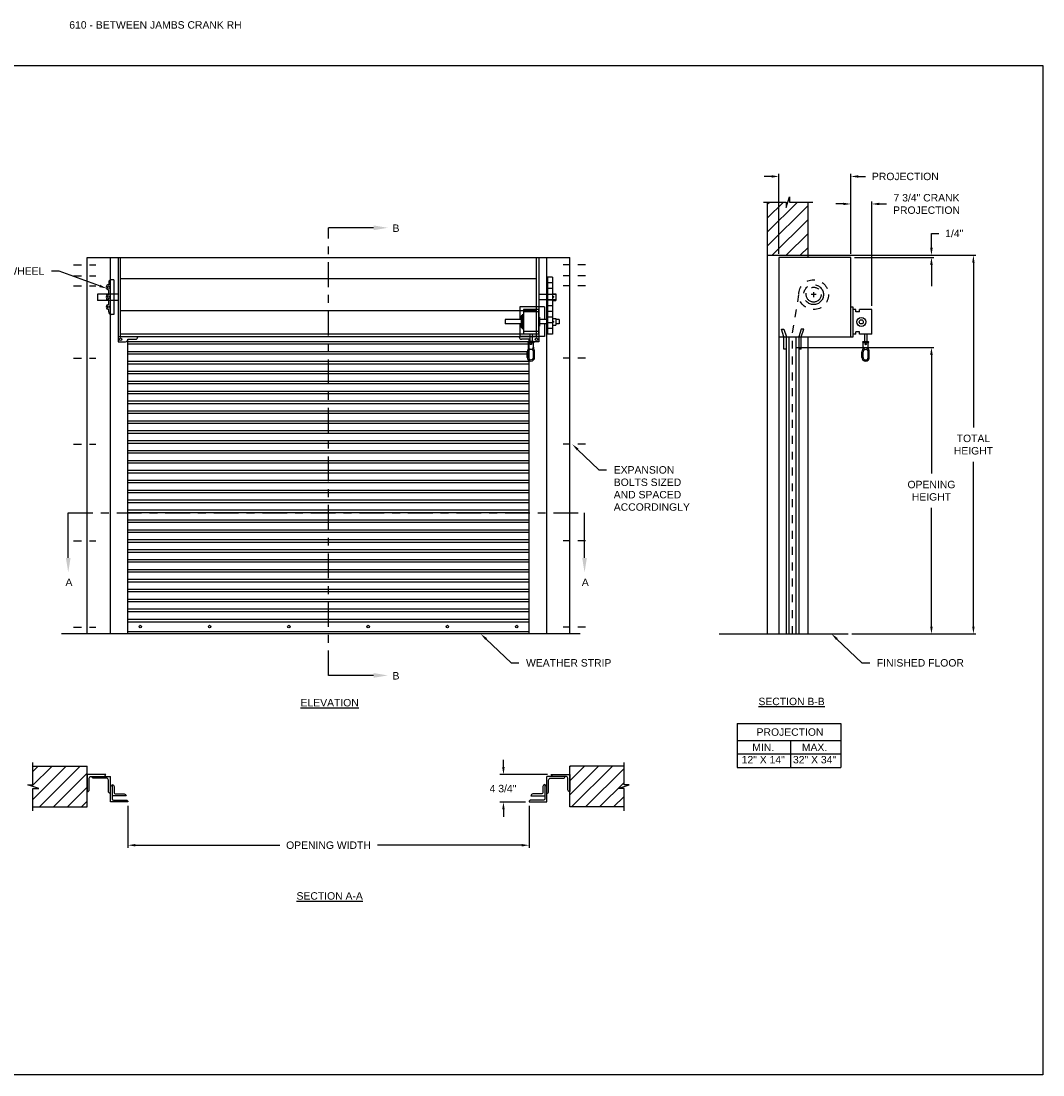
# Model space of a CAD drawing. Header units: inches. Extents: x 169.6 to 213.7, y 195.1 to 266.5.
# Tile 55 of 55: x 200.8 to 213.7, y 234.4 to 247.7. Entities that reach past the tile are written whole.
import ezdxf
from ezdxf import colors
from ezdxf.entities.mleader import LeaderData, LeaderLine
from ezdxf.math import Vec2, Vec3

# ---------------------------------------------------------------- set-up
doc = ezdxf.new("R2010")
doc.units = ezdxf.units.IN
doc.header["$LTSCALE"] = 0.25
doc.header["$MEASUREMENT"] = 0
for name, pattern in [('CENTER', [2, 1.25, -0.25, 0.25, -0.25]), ('CENTER2', [1.125, 0.75, -0.125, 0.125, -0.125]), ('HIDDEN', [0.375, 0.25, -0.125])]:
    doc.linetypes.add(name, pattern=pattern)
for name, color, linetype in [('ANNOTATIONS', 1, 'Continuous'), ('CRANK RH', 7, 'Continuous'), ('SECTION CUTS', 6, 'CENTER')]:
    doc.layers.add(name, color=color, linetype=linetype)
doc.styles.add('ARIAL', font='arial.ttf', dxfattribs={"height": 0.09375})
doc.styles.get("Standard").update_dxf_attribs({"font": 'romans.shx'})
doc.dimstyles.new('ARIAL', dxfattribs={"dimtxt": 0.09375, "dimasz": 0.09375, "dimexe": 0.03125, "dimexo": 0.046875, "dimgap": 0.09, "dimtad": 0, "dimtih": 1, "dimtoh": 1, "dimdec": 4, "dimzin": 0, "dimdsep": 46, "dimlunit": 4, "dimtxsty": 'ARIAL', "dimcen": 0.09, "dimadec": 0, "dimazin": 0, "dimtfac": 1, "dimtdec": 4, "dimtix": 1, "dimtofl": 0, "dimtmove": 0, "dimatfit": 3, "dimfxl": 0.18, "dimfrac": 2, "dimtolj": 1, "dimtzin": 0, "dimarcsym": 0})
doc.dimstyles.new('STANDARD$0', dxfattribs={"dimtxt": 0.09375, "dimasz": 0.09375, "dimexe": 0.03125, "dimexo": 0.046875, "dimgap": 0.09, "dimtad": 0, "dimtih": 1, "dimtoh": 1, "dimdec": 4, "dimzin": 0, "dimdsep": 46, "dimtxsty": 'ARIAL', "dimcen": 0.09, "dimadec": 0, "dimazin": 0, "dimtfac": 1, "dimtdec": 4, "dimtofl": 0, "dimtmove": 0, "dimatfit": 1, "dimfxl": 1, "dimtolj": 1, "dimtzin": 0, "dimarcsym": 0})
pattern_1 = [(45, (6.10181, -18.99941), (-0.08838835, 0.08838835), [])]

# ---------------------------------------------------------------- blocks, each defined once
blk = doc.blocks.new('*D23')
at = {"layer": 'ANNOTATIONS', "color": 0, "lineweight": -2, "transparency": 16777216}
for p, q in [((212.315, 244.882), (212.315, 245.063)), ((212.315, 245.063), (212.409, 245.063)), ((210.805, 244.788), (212.346, 244.788)), ((211.344, 244.76), (212.346, 244.76)), ((212.315, 244.666), (212.315, 244.572))]:
    blk.add_line(p, q, dxfattribs=at)
at = {"layer": 'ANNOTATIONS', "color": 0, "transparency": 16777216}
for points in [[(212.299, 244.882), (212.331, 244.882), (212.315, 244.788)], [(212.299, 244.666), (212.331, 244.666), (212.315, 244.76)]]:
    blk.add_solid(points, dxfattribs=at)
at = {"layer": 'defpoints', "color": 0, "transparency": 16777216}
for p in [(210.758, 244.788), (212.315, 244.788), (211.297, 244.76)]:
    blk.add_point(p, dxfattribs=at)
at = {"layer": 'ANNOTATIONS', "color": 0, "transparency": 16777216, "insert": (212.603, 245.063), "char_height": 0.0938, "attachment_point": 5, "style": 'ARIAL'}
blk.add_mtext('\\A1;1/4"', dxfattribs=at)
blk = doc.blocks.new('*D24')
at = {"layer": 'ANNOTATIONS', "color": 0, "lineweight": -2, "transparency": 16777216}
for p, q in [((206.914, 238.33), (206.914, 238.424)), ((207.471, 238.236), (206.867, 238.236)), ((207.191, 237.89), (206.867, 237.89)), ((206.914, 237.797), (206.914, 237.703))]:
    blk.add_line(p, q, dxfattribs=at)
at = {"layer": 'ANNOTATIONS', "color": 0, "transparency": 16777216}
for points in [[(206.898, 238.33), (206.929, 238.33), (206.914, 238.236)], [(206.898, 237.797), (206.929, 237.797), (206.914, 237.89)]]:
    blk.add_solid(points, dxfattribs=at)
at = {"layer": 'defpoints', "color": 0, "transparency": 16777216}
for p in [(207.518, 238.236), (206.914, 237.89), (207.237, 237.89)]:
    blk.add_point(p, dxfattribs=at)
at = {"layer": 'ANNOTATIONS', "color": 0, "transparency": 16777216, "insert": (206.908, 238.059), "char_height": 0.0938, "attachment_point": 5, "style": 'ARIAL'}
blk.add_mtext('\\A1;4 3/4"', dxfattribs=at)
blk = doc.blocks.new('*D25')
at = {"layer": 'ANNOTATIONS', "color": 0, "lineweight": -2, "transparency": 16777216}
for p, q in [((202.175, 237.843), (202.175, 237.313)), ((207.237, 237.843), (207.237, 237.313)), ((202.269, 237.345), (204.09, 237.345)), ((207.144, 237.345), (205.323, 237.345))]:
    blk.add_line(p, q, dxfattribs=at)
at = {"layer": 'ANNOTATIONS', "color": 0, "transparency": 16777216}
for points in [[(202.269, 237.36), (202.269, 237.329), (202.175, 237.345)], [(207.144, 237.36), (207.144, 237.329), (207.237, 237.345)]]:
    blk.add_solid(points, dxfattribs=at)
at = {"layer": 'defpoints', "color": 0, "transparency": 16777216}
for p in [(202.175, 237.89), (207.237, 237.89), (207.237, 237.345)]:
    blk.add_point(p, dxfattribs=at)
at = {"layer": 'ANNOTATIONS', "color": 0, "transparency": 16777216, "insert": (204.706, 237.345), "char_height": 0.09375, "attachment_point": 5, "style": 'ARIAL'}
blk.add_mtext('\\A1;OPENING WIDTH', dxfattribs=at)
blk = doc.blocks.new('*D26')
at = {"layer": 'ANNOTATIONS', "color": 0, "lineweight": -2, "transparency": 16777216}
for p, q in [((210.297, 245.782), (210.203, 245.782)), ((210.391, 244.807), (210.391, 245.814)), ((211.297, 244.807), (211.297, 245.814)), ((211.391, 245.782), (211.484, 245.782))]:
    blk.add_line(p, q, dxfattribs=at)
at = {"layer": 'ANNOTATIONS', "color": 0, "transparency": 16777216}
for points in [[(210.297, 245.798), (210.297, 245.767), (210.391, 245.782)], [(211.391, 245.798), (211.391, 245.767), (211.297, 245.782)]]:
    blk.add_solid(points, dxfattribs=at)
at = {"layer": 'defpoints', "color": 0, "transparency": 16777216}
for p in [(211.297, 245.782), (210.391, 244.76), (211.297, 244.76)]:
    blk.add_point(p, dxfattribs=at)
at = {"layer": 'ANNOTATIONS', "color": 0, "transparency": 16777216, "insert": (211.986, 245.782), "char_height": 0.09375, "attachment_point": 5, "style": 'ARIAL'}
blk.add_mtext('\\A1;PROJECTION', dxfattribs=at)
blk = doc.blocks.new('*D27')
at = {"layer": 'ANNOTATIONS', "color": 0, "lineweight": -2, "transparency": 16777216}
for p, q in [((210.805, 244.788), (212.876, 244.788)), ((212.845, 244.694), (212.845, 242.616)), ((212.845, 240.104), (212.845, 242.182)), ((211.312, 240.01), (212.876, 240.01))]:
    blk.add_line(p, q, dxfattribs=at)
at = {"layer": 'ANNOTATIONS', "color": 0, "transparency": 16777216}
for points in [[(212.829, 244.694), (212.86, 244.694), (212.845, 244.788)], [(212.829, 240.104), (212.86, 240.104), (212.845, 240.01)]]:
    blk.add_solid(points, dxfattribs=at)
at = {"layer": 'defpoints', "color": 0, "transparency": 16777216}
for p in [(210.758, 244.788), (211.266, 240.01), (212.845, 240.01)]:
    blk.add_point(p, dxfattribs=at)
at = {"layer": 'ANNOTATIONS', "color": 0, "transparency": 16777216, "insert": (212.845, 242.399), "char_height": 0.0938, "attachment_point": 5, "style": 'ARIAL'}
blk.add_mtext('\\A1;TOTAL \\PHEIGHT', dxfattribs=at)
blk = doc.blocks.new('*D28')
at = {"layer": 'ANNOTATIONS', "color": 0, "lineweight": -2, "transparency": 16777216}
for p, q in [((210.608, 243.624), (212.346, 243.624)), ((212.315, 243.531), (212.315, 242.035)), ((212.315, 240.104), (212.315, 241.6)), ((211.312, 240.01), (212.346, 240.01))]:
    blk.add_line(p, q, dxfattribs=at)
at = {"layer": 'ANNOTATIONS', "color": 0, "transparency": 16777216}
for points in [[(212.299, 243.531), (212.331, 243.531), (212.315, 243.624)], [(212.299, 240.104), (212.331, 240.104), (212.315, 240.01)]]:
    blk.add_solid(points, dxfattribs=at)
at = {"layer": 'defpoints', "color": 0, "transparency": 16777216}
for p in [(210.561, 243.624), (212.315, 243.624), (211.266, 240.01)]:
    blk.add_point(p, dxfattribs=at)
at = {"layer": 'ANNOTATIONS', "color": 0, "transparency": 16777216, "insert": (212.315, 241.817), "char_height": 0.09375, "attachment_point": 5, "style": 'ARIAL'}
blk.add_mtext('\\A1;OPENING\\PHEIGHT', dxfattribs=at)
blk = doc.blocks.new('*D29')
at = {"layer": 'ANNOTATIONS', "color": 0, "linetype": 'Continuous', "lineweight": -2, "transparency": 16777216}
for p, q in [((211.297, 244.807), (211.297, 245.467)), ((211.562, 244.151), (211.562, 245.467)), ((211.203, 245.435), (211.109, 245.435)), ((211.656, 245.435), (211.75, 245.435))]:
    blk.add_line(p, q, dxfattribs=at)
at = {"layer": 'ANNOTATIONS', "color": 0, "linetype": 'Continuous', "transparency": 16777216}
for points in [[(211.203, 245.451), (211.203, 245.42), (211.297, 245.435)], [(211.656, 245.451), (211.656, 245.42), (211.562, 245.435)]]:
    blk.add_solid(points, dxfattribs=at)
at = {"layer": 'defpoints', "color": 0, "linetype": 'Continuous', "transparency": 16777216}
for p in [(211.562, 245.435), (211.297, 244.76), (211.562, 244.104)]:
    blk.add_point(p, dxfattribs=at)
at = {"layer": 'ANNOTATIONS', "color": 0, "linetype": 'Continuous', "transparency": 16777216, "insert": (212.253, 245.435), "char_height": 0.09375, "attachment_point": 5, "style": 'ARIAL'}
blk.add_mtext('\\A1;7 3/4" CRANK \\PPROJECTION', dxfattribs=at)

msp = doc.modelspace()

# ---------------------------------------------------------------- hatches: boundary and pattern name
at = {"layer": 'CRANK RH', "linetype": 'Continuous'}
h = msp.add_hatch(dxfattribs=at)
h.set_pattern_fill('ANSI31', color=256, style=0)
h.set_pattern_definition([(45, (5.59953, -19.49144), (-0.088388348, 0.088388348), [])])
h.paths.add_polyline_path([(210.75836, 246.05507), (210.75836, 245.45935), (210.52187, 245.45935), (210.52187, 245.52401), (210.48345, 245.39065), (210.48345, 245.45935), (210.24274, 245.45935), (210.24274, 246.23936)])
h.paths.add_polyline_path([(210.24274, 246.23936), (210.24274, 244.78794), (210.75836, 244.78794), (210.75836, 246.0413), (210.75836, 246.05507)])
at = {"layer": 'CRANK RH'}
h = msp.add_hatch(dxfattribs=at)
h.set_pattern_fill('ANSI31', color=256, style=0)
h.set_pattern_definition(pattern_1)
h.paths.add_polyline_path([(201.66196, 238.34305), (200.97446, 238.34305), (200.97446, 238.10585), (200.91036, 238.10585), (201.05243, 238.05895), (200.97446, 238.05895), (200.97446, 237.82743), (201.66196, 237.82743), (201.66196, 237.98993)])
h = msp.add_hatch(dxfattribs=at)
h.set_pattern_fill('ANSI31', color=256, style=0)
h.set_pattern_definition(pattern_1)
h.paths.add_polyline_path([(208.50201, 238.10585), (208.43791, 238.10585), (208.43791, 238.34305), (207.75041, 238.34305), (207.75041, 237.82743), (207.76858, 237.82743), (208.43791, 237.82743), (208.43791, 238.05895), (208.35994, 238.05895)])

# ---------------------------------------------------------------- linework, layer by layer
at = {"layer": 'ANNOTATIONS'}
for p, q in [((210.76587, 244.78794), (212.83471, 244.78794)), ((211.34374, 244.75996), (212.34616, 244.75996)), ((212.31491, 244.66621), (212.31491, 244.39783)), ((209.86178, 238.87884), (209.86178, 238.32746)), ((209.86178, 238.87884), (211.16955, 238.87884)), ((211.16955, 238.87884), (211.16955, 238.32746)), ((209.86178, 238.66736), (211.16955, 238.66736)), ((210.53464, 238.66736), (210.53464, 238.32746)), ((209.86178, 238.49741), (211.16955, 238.49741)), ((209.86178, 238.32746), (211.16955, 238.32746))]:
    msp.add_line(p, q, dxfattribs=at)
msp.add_solid([(212.29929, 244.66621), (212.33054, 244.66621), (212.31491, 244.75996)], dxfattribs=at)
at = {"layer": 'CRANK RH', "linetype": 'Continuous'}
for p, q in [((210.19635, 245.45935), (210.48345, 245.45935)), ((210.24274, 245.45935), (210.24274, 240.00996)), ((210.48345, 245.39065), (210.52187, 245.52401)), ((210.48345, 245.45935), (210.48345, 245.39065)), ((210.52187, 245.52401), (210.52187, 245.45935)), ((210.52187, 245.45935), (210.81706, 245.45935)), ((210.75836, 244.75996), (210.75836, 245.45935)), ((210.24274, 244.78794), (210.75836, 244.78794)), ((201.66196, 240.00996), (201.66196, 244.75996)), ((201.95281, 240.00996), (201.95281, 244.75996)), ((207.45956, 240.00996), (207.45956, 244.75996)), ((207.75041, 240.00996), (207.75041, 244.75996)), ((210.39062, 244.75996), (210.39062, 240.00996)), ((211.29687, 244.75996), (210.39062, 244.75996)), ((211.29687, 243.75996), (211.29687, 244.75996)), ((201.93275, 244.44746), (201.93275, 244.41621)), ((201.99525, 244.47871), (201.964, 244.47871)), ((201.99525, 244.47871), (201.99525, 244.04121)), ((202.08118, 244.49369), (207.33118, 244.49369)), ((201.9015, 244.29121), (201.93275, 244.29121)), ((201.93275, 244.29121), (201.93275, 244.35371)), ((207.58118, 244.29121), (207.36243, 244.29121)), ((207.58118, 244.22871), (207.58118, 244.29121)), ((201.93275, 244.22871), (201.9015, 244.22871)), ((201.93275, 244.16621), (201.93275, 244.22871)), ((207.12025, 244.13707), (207.12025, 243.97552)), ((207.36243, 244.22871), (207.58118, 244.22871)), ((207.43275, 244.13707), (207.43275, 243.97552)), ((211.32812, 243.75996), (211.32812, 244.13496)), ((201.93275, 244.07246), (201.93275, 244.10371)), ((201.99525, 244.04121), (201.964, 244.04121)), ((202.08118, 244.09203), (207.33118, 244.09203)), ((207.13587, 244.02239), (207.13587, 243.87674)), ((207.1515, 244.03802), (207.1515, 243.86112)), ((207.16712, 244.10582), (207.16712, 243.79332)), ((207.35462, 244.10582), (207.35462, 243.79332)), ((207.37025, 244.00677), (207.37025, 243.89237)), ((211.35937, 244.07246), (211.35937, 244.10371)), ((211.40624, 244.07246), (211.40624, 244.10371)), ((211.56222, 243.79121), (211.56222, 244.10371)), ((207.12025, 243.92362), (207.12025, 243.76207)), ((207.43275, 243.92362), (207.43275, 243.76207)), ((210.45312, 243.75996), (210.42187, 243.85371)), ((210.42187, 243.85371), (210.45312, 243.85371)), ((210.45312, 243.85371), (210.48437, 243.75996)), ((210.67187, 243.85371), (210.64062, 243.75996)), ((210.67187, 243.75996), (210.70312, 243.85371)), ((210.70312, 243.85371), (210.67187, 243.85371)), ((207.33118, 243.79121), (202.08118, 243.79121)), ((202.17493, 240.00996), (202.17493, 243.72871)), ((207.23743, 240.00996), (207.23743, 243.72871)), ((207.24525, 243.79332), (207.24525, 243.69957)), ((207.2765, 243.79332), (207.2765, 243.69957)), ((210.39062, 243.75996), (211.29687, 243.75996)), ((210.45312, 243.60371), (210.45312, 243.75996)), ((210.48437, 240.00996), (210.48437, 243.75996)), ((210.51562, 243.75996), (210.51562, 240.00996)), ((210.60937, 240.00996), (210.60937, 243.75996)), ((210.64062, 243.75996), (210.64062, 240.00996)), ((210.67187, 243.60371), (210.67187, 243.75996)), ((210.75836, 240.00996), (210.75836, 243.75996)), ((211.35937, 243.79121), (211.35937, 243.82246)), ((211.40624, 243.79121), (211.40624, 243.82246)), ((211.46861, 243.79121), (211.46861, 243.69746)), ((211.49986, 243.79121), (211.49986, 243.69746)), ((207.29212, 243.68394), (207.22962, 243.68394)), ((207.22962, 243.63358), (207.22962, 243.68394)), ((207.29212, 243.63358), (207.29212, 243.68394)), ((210.48437, 243.60371), (210.45312, 243.60371)), ((210.67187, 243.60371), (210.64062, 243.60371)), ((211.51548, 243.68184), (211.45298, 243.68183)), ((211.45299, 243.63147), (211.45298, 243.68183)), ((211.51549, 243.63147), (211.51548, 243.68184)), ((207.21401, 243.50001), (207.214, 243.57108)), ((207.22963, 243.50002), (207.22963, 243.57108)), ((207.30776, 243.50002), (207.30775, 243.57108)), ((211.43737, 243.49791), (211.43736, 243.56897)), ((211.45299, 243.49791), (211.45299, 243.56897)), ((211.53112, 243.49791), (211.53111, 243.56898)), ((209.63439, 240.00996), (211.26562, 240.00996)), ((200.97446, 238.10585), (200.97446, 238.38993)), ((208.43791, 238.10585), (208.43791, 238.38993)), ((201.95281, 237.89028), (201.95281, 238.21276)), ((207.45956, 237.89028), (207.45956, 238.21276)), ((207.71127, 238.21276), (207.45956, 238.21276)), ((201.05243, 238.05895), (200.91036, 238.10585)), ((200.91036, 238.10585), (200.97446, 238.10585)), ((200.97446, 237.78055), (200.97446, 238.05895)), ((200.97446, 238.05895), (201.05243, 238.05895)), ((208.35994, 238.05895), (208.50201, 238.10585)), ((208.43791, 238.05895), (208.35994, 238.05895)), ((208.50201, 238.10585), (208.43791, 238.10585)), ((208.43791, 237.78055), (208.43791, 238.05895))]:
    msp.add_line(p, q, dxfattribs=at)
at = {"layer": 'CRANK RH', "linetype": 'CENTER2', "ltscale": 0.5}
for p, q in [((201.48876, 244.66621), (201.77036, 244.66621)), ((207.95078, 244.66621), (207.66918, 244.66621)), ((201.48876, 244.53062), (201.77036, 244.53062)), ((207.95078, 244.53062), (207.66918, 244.53062)), ((201.48876, 244.40445), (201.77036, 244.40445)), ((207.95078, 244.40445), (207.66918, 244.40445)), ((201.48876, 243.48775), (201.77036, 243.48775)), ((207.95078, 243.48775), (207.66918, 243.48775)), ((201.48876, 242.40373), (201.77036, 242.40373)), ((207.95078, 242.40373), (207.66918, 242.40373)), ((201.48876, 241.18498), (201.77036, 241.18498)), ((207.95078, 241.18498), (207.66918, 241.18498)), ((201.48876, 240.09744), (201.77036, 240.09744)), ((207.95078, 240.09744), (207.66918, 240.09744))]:
    msp.add_line(p, q, dxfattribs=at)
at = {"layer": 'CRANK RH'}
for p, q in [((201.66196, 244.75996), (207.75041, 244.75996)), ((202.04993, 244.75996), (202.04993, 243.69746)), ((202.08118, 243.75996), (202.08118, 244.75996)), ((207.33118, 243.75996), (207.33118, 244.75996)), ((207.36243, 244.75996), (207.36243, 243.69746)), ((207.53189, 244.51094), (207.4697, 244.51094)), ((207.4697, 244.51094), (207.4697, 243.79094)), ((207.53189, 244.51094), (207.53189, 243.79094)), ((207.53189, 244.43894), (207.4697, 244.43894)), ((201.78904, 244.29927), (201.78904, 244.21644)), ((202.04993, 244.29927), (201.78904, 244.29927)), ((207.53189, 244.36694), (207.4697, 244.36694)), ((207.53189, 244.29494), (207.4697, 244.29494)), ((207.53189, 244.30138), (207.5756, 244.30138)), ((207.5756, 244.30138), (207.5756, 244.21854)), ((202.04993, 244.21644), (201.78904, 244.21644)), ((207.43275, 244.13707), (207.12025, 244.13707)), ((207.53189, 244.22294), (207.4697, 244.22294)), ((207.53189, 244.15094), (207.4697, 244.15094)), ((207.53189, 244.21854), (207.5756, 244.21854)), ((211.32812, 244.13496), (211.29687, 244.13496)), ((207.1515, 244.02239), (207.13587, 244.02239)), ((207.16712, 244.03802), (207.1515, 244.03802)), ((207.35462, 244.10582), (207.16712, 244.10582)), ((207.35462, 244.07457), (207.16712, 244.07457)), ((207.37025, 244.00677), (207.35462, 244.00677)), ((207.53189, 244.07894), (207.4697, 244.07894)), ((207.53189, 244.00694), (207.4697, 244.00694)), ((207.53189, 243.98888), (207.5756, 243.98888)), ((207.5756, 243.98888), (207.5756, 243.90604)), ((211.35937, 244.10371), (211.32812, 244.10371)), ((211.40624, 244.07246), (211.35937, 244.07246)), ((211.56222, 244.10371), (211.40624, 244.10371)), ((207.13587, 243.97552), (206.93504, 243.97552)), ((206.93504, 243.97552), (206.93504, 243.92362)), ((207.13587, 243.92362), (206.93504, 243.92362)), ((207.1515, 243.87674), (207.13587, 243.87674)), ((207.16712, 243.86112), (207.1515, 243.86112)), ((207.37025, 243.89237), (207.35462, 243.89237)), ((207.4697, 243.97552), (207.37025, 243.97552)), ((207.4697, 243.92362), (207.37025, 243.92362)), ((207.53189, 243.93494), (207.4697, 243.93494)), ((207.53189, 243.86294), (207.4697, 243.86294)), ((207.53189, 243.90604), (207.5756, 243.90604)), ((207.61795, 243.97552), (207.5756, 243.97552)), ((207.61795, 243.92362), (207.5756, 243.92362)), ((207.61795, 243.97552), (207.61795, 243.92362)), ((207.36243, 243.75996), (202.04993, 243.75996)), ((202.17493, 243.69746), (202.17493, 243.72871)), ((202.17493, 243.72871), (202.26868, 243.72871)), ((207.24525, 243.76207), (207.12025, 243.76207)), ((207.23743, 243.72871), (207.14368, 243.72871)), ((207.35462, 243.82457), (207.16712, 243.82457)), ((207.35462, 243.79332), (207.16712, 243.79332)), ((207.23743, 243.69746), (207.23743, 243.72871)), ((207.43275, 243.76207), (207.2765, 243.76207)), ((207.53189, 243.79094), (207.4697, 243.79094)), ((211.35937, 243.79121), (211.32812, 243.79121)), ((211.40624, 243.82246), (211.35937, 243.82246)), ((211.56222, 243.79121), (211.40624, 243.79121)), ((202.04993, 243.69746), (202.14368, 243.69746)), ((207.23743, 243.69628), (202.17493, 243.69628)), ((207.23743, 243.66503), (202.17493, 243.66503)), ((207.29212, 243.69957), (207.22962, 243.69956)), ((207.36243, 243.69746), (207.26868, 243.69746)), ((211.51548, 243.69746), (211.45298, 243.69746)), ((207.23743, 243.57128), (202.17493, 243.57128)), ((207.23743, 243.54003), (202.17493, 243.54003)), ((207.23743, 243.44628), (202.17493, 243.44628)), ((207.29213, 243.50002), (207.29213, 243.57108)), ((211.51549, 243.49791), (211.51549, 243.56897)), ((207.23743, 243.41503), (202.17493, 243.41503)), ((207.23743, 243.32128), (202.17493, 243.32128)), ((207.23743, 243.29003), (202.17493, 243.29003)), ((207.23743, 243.19628), (202.17493, 243.19628)), ((207.23743, 243.16503), (202.17493, 243.16503)), ((207.23743, 243.07128), (202.17493, 243.07128)), ((207.23743, 243.04003), (202.17493, 243.04003)), ((207.23743, 242.94628), (202.17493, 242.94628)), ((207.23743, 242.91503), (202.17493, 242.91503)), ((207.23743, 242.82128), (202.17493, 242.82128)), ((207.23743, 242.79003), (202.17493, 242.79003)), ((207.23743, 242.69628), (202.17493, 242.69628)), ((207.23743, 242.66503), (202.17493, 242.66503)), ((207.23743, 242.57128), (202.17493, 242.57128)), ((207.23743, 242.54003), (202.17493, 242.54003)), ((207.23743, 242.44628), (202.17493, 242.44628)), ((207.23743, 242.41503), (202.17493, 242.41503)), ((207.23743, 242.32128), (202.17493, 242.32128)), ((207.23743, 242.29003), (202.17493, 242.29003)), ((207.23743, 242.19628), (202.17493, 242.19628)), ((207.23743, 242.16503), (202.17493, 242.16503)), ((207.23743, 242.07128), (202.17493, 242.07128)), ((207.23743, 242.04003), (202.17493, 242.04003)), ((207.23743, 241.94628), (202.17493, 241.94628)), ((207.23743, 241.91503), (202.17493, 241.91503)), ((207.23743, 241.82128), (202.17493, 241.82128)), ((207.23743, 241.79003), (202.17493, 241.79003)), ((207.23743, 241.69628), (202.17493, 241.69628)), ((207.23743, 241.66503), (202.17493, 241.66503)), ((207.23743, 241.57128), (202.17493, 241.57128)), ((207.23743, 241.54003), (202.17493, 241.54003)), ((207.23743, 241.44628), (202.17493, 241.44628)), ((207.23743, 241.41503), (202.17493, 241.41503)), ((207.23743, 241.32128), (202.17493, 241.32128)), ((207.23743, 241.29003), (202.17493, 241.29003)), ((207.23743, 241.19628), (202.17493, 241.19628)), ((207.23743, 241.16503), (202.17493, 241.16503)), ((207.23743, 241.07128), (202.17493, 241.07128)), ((207.23743, 241.04003), (202.17493, 241.04003)), ((207.23743, 240.94628), (202.17493, 240.94628)), ((207.23743, 240.91503), (202.17493, 240.91503)), ((207.23743, 240.82128), (202.17493, 240.82128)), ((207.23743, 240.79003), (202.17493, 240.79003)), ((207.23743, 240.69628), (202.17493, 240.69628)), ((207.23743, 240.66503), (202.17493, 240.66503)), ((207.23743, 240.57128), (202.17493, 240.57128)), ((207.23743, 240.54003), (202.17493, 240.54003)), ((207.23743, 240.44628), (202.17493, 240.44628)), ((207.23743, 240.41503), (202.17493, 240.41503)), ((207.23743, 240.32128), (202.17493, 240.32128)), ((207.23743, 240.29003), (202.17493, 240.29003)), ((202.17493, 240.19628), (207.23743, 240.19628)), ((202.17493, 240.16503), (207.23743, 240.16503)), ((207.8835, 240.00996), (201.33593, 240.00996)), ((202.17493, 240.04121), (207.23743, 240.04121)), ((200.97446, 238.34305), (201.66196, 238.34305)), ((201.66196, 237.82743), (201.66196, 238.34305)), ((207.75041, 237.82743), (207.75041, 238.34305)), ((208.43791, 238.34305), (207.75041, 238.34305)), ((200.97446, 237.82743), (201.66196, 237.82743)), ((208.43791, 237.82743), (207.75041, 237.82743))]:
    msp.add_line(p, q, dxfattribs=at)
at = {"layer": 'CRANK RH', "linetype": 'HIDDEN'}
for p, q in [((210.56115, 243.80785), (210.64327, 244.29136)), ((210.56115, 240.00996), (210.56115, 243.80785))]:
    msp.add_line(p, q, dxfattribs=at)
at = {"layer": 'CRANK RH', "linetype": 'CENTER'}
for p, q in [((210.85937, 244.29121), (210.79687, 244.29121)), ((210.82812, 244.32246), (210.82812, 244.25996))]:
    msp.add_line(p, q, dxfattribs=at)
at = {"layer": 'CRANK RH', "linetype": 'ByBlock'}
msp.add_line((211.29687, 243.75996), (211.32812, 243.75996), dxfattribs=at)
at = {"layer": 'CRANK RH'}
for points in [[(207.54037, 244.26229), (207.54183, 244.26482), (207.54476, 244.26482), (207.54622, 244.26229), (207.54476, 244.25976), (207.54183, 244.25976)], [(207.54037, 243.94979), (207.54183, 243.95232), (207.54476, 243.95232), (207.54622, 243.94979), (207.54476, 243.94726), (207.54183, 243.94726)]]:
    msp.add_lwpolyline(points, close=True, dxfattribs=at)
at = {"layer": 'CRANK RH', "linetype": 'Continuous'}
for points in [[(201.87106, 238.21276, 0.41421356), (201.89457, 238.23627), (201.66196, 238.23627), (201.66196, 238.02158, 0.41421356), (201.68547, 238.04509), (201.68547, 238.18106, -0.23306277), (201.7011, 238.21276), (201.95281, 238.21276)], [(201.95281, 237.99807, -0.41421356), (201.92929, 238.02158), (201.92929, 238.15755, 0.23306277), (201.91367, 238.18925), (201.7437, 238.18925, -0.41421356), (201.72019, 238.21276)], [(207.45956, 237.99807, 0.41421356), (207.48307, 238.02158), (207.48307, 238.15755, -0.23306277), (207.4987, 238.18925), (207.66866, 238.18925, 0.41421356), (207.69217, 238.21276)], [(207.5413, 238.21276, -0.41421356), (207.51779, 238.23627), (207.75041, 238.23627), (207.75041, 238.02158, -0.41421356), (207.7269, 238.04509), (207.7269, 238.18106, 0.23306277), (207.71127, 238.21276)], [(201.97632, 238.10945), (201.97632, 237.92942, 0.41421356), (201.99194, 237.91379), (202.15142, 237.91379, -0.41421356), (202.17493, 237.89028), (201.95281, 237.89028)], [(201.95281, 238.10261, -0.41421356), (201.97632, 238.07909)], [(201.97632, 238.10945, -0.41421356), (201.99983, 238.08594), (201.99983, 238.00766, 0.41421356), (202.01545, 237.99204), (202.12791, 237.99204, -0.41421356), (202.15142, 237.96853), (201.97632, 237.96853)], [(207.43605, 238.10945), (207.43605, 237.92942, -0.41421356), (207.42042, 237.91379), (207.26094, 237.91379, 0.41421356), (207.23743, 237.89028), (207.45956, 237.89028)], [(207.43605, 238.10945, 0.41421356), (207.41254, 238.08594), (207.41254, 238.00766, -0.41421356), (207.39691, 237.99204), (207.28445, 237.99204, 0.41421356), (207.26094, 237.96853), (207.43605, 237.96853)], [(207.45956, 238.10261, 0.41421356), (207.43605, 238.07909)]]:
    msp.add_lwpolyline(points, format="xyb", dxfattribs=at)
at = {"layer": 'CRANK RH'}
for centre, radius in [((201.93275, 244.38496), 0.01562), ((201.93275, 244.25996), 0.01562), ((207.54329, 244.26229), 0.0057), ((201.93275, 244.13496), 0.01562), ((207.54329, 243.94979), 0.0057), ((202.08118, 243.72871), 0.01562), ((207.33118, 243.72871), 0.01562)]:
    msp.add_circle(centre, radius, dxfattribs=at)
at = {"layer": 'CRANK RH', "linetype": 'HIDDEN'}
msp.add_circle((210.82812, 244.29121), 0.1875, dxfattribs=at)
at = {"layer": 'CRANK RH', "linetype": 'CENTER'}
for radius in [0.125, 0.09375]:
    msp.add_circle((210.82812, 244.29121), radius, dxfattribs=at)
at = {"layer": 'CRANK RH', "linetype": 'Continuous'}
for centre, radius in [((211.42908, 243.94746), 0.0572), ((211.42908, 243.94746), 0.02595), ((207.26087, 243.66832), 0.00781), ((211.48423, 243.66621), 0.00781), ((202.33118, 240.10371), 0.01562), ((203.20618, 240.10371), 0.01562), ((204.20618, 240.10371), 0.01562), ((205.20618, 240.10371), 0.01562), ((206.20618, 240.10371), 0.01562), ((207.08118, 240.10371), 0.01562)]:
    msp.add_circle(centre, radius, dxfattribs=at)
for centre, start, end in [((201.93275, 244.38496), 90, 270), ((201.964, 244.44746), 90, 180), ((201.93275, 244.25996), 90, 270), ((201.93275, 244.13496), 90, 270), ((201.964, 244.07246), 180, 270), ((202.14368, 243.72871), 270, 0), ((202.26868, 243.75996), 270, 0), ((207.14368, 243.75996), 180, 270), ((207.26868, 243.72871), 180, 270)]:
    msp.add_arc(centre, 0.03125, start, end, dxfattribs=at)
at = {"layer": 'CRANK RH'}
for centre, radius, start, end in [((207.26088, 243.57108), 0.04688, 141.321323, 180.003511), ((207.22962, 243.69175), 0.00781, 90.003511, 270.003511), ((207.19989, 243.6199), 0.03125, 321.321323, 12.639136), ((207.26087, 243.63358), 0.03125, 180.003511, 0.003511), ((207.26088, 243.57108), 0.03125, 0.003511, 180.003511), ((207.32186, 243.61991), 0.03125, 167.367885, 218.685698), ((207.29212, 243.69176), 0.00781, 270.003511, 90.003511), ((207.26088, 243.57108), 0.04688, 0.003511, 38.685698), ((211.48424, 243.56897), 0.04688, 141.321323, 180.003511), ((211.45298, 243.68965), 0.00781, 90.003511, 270.003511), ((211.42325, 243.6178), 0.03125, 321.321323, 12.639136), ((211.48424, 243.63147), 0.03125, 180.003511, 0.003511), ((211.48424, 243.56897), 0.03125, 0.003511, 180.003511), ((211.54522, 243.6178), 0.03125, 167.367885, 218.685698), ((211.51548, 243.68965), 0.00781, 270.003511, 90.003511), ((211.48424, 243.56897), 0.04688, 0.003511, 38.685698), ((207.26088, 243.50002), 0.04688, 180.003511, 0.003511), ((207.26088, 243.50002), 0.03125, 180.003511, 0.003511), ((211.48424, 243.49791), 0.04688, 180.003511, 0.003511), ((211.48424, 243.49791), 0.03125, 180.003511, 0.003511)]:
    msp.add_arc(centre, radius, start, end, dxfattribs=at)
at = {"layer": 'defpoints'}
msp.add_lwpolyline([(213.72204, 234.44685), (194.25216, 234.44685), (194.25216, 247.18196), (213.72204, 247.18196)], close=True, dxfattribs=at)
at = {"layer": 'SECTION CUTS'}
for p, q in [((204.70618, 239.48737), (204.70618, 245.13464)), ((201.42136, 241.53821), (207.93731, 241.53821))]:
    msp.add_line(p, q, dxfattribs=at)

# ---------------------------------------------------------------- texts
at = {"layer": 'ANNOTATIONS', "insert": (201.43451, 247.74099), "char_height": 0.09375, "width": 6.6097632, "attachment_point": 1, "line_spacing_factor": 0.86134, "style": 'ARIAL'}
msp.add_mtext('610 - BETWEEN JAMBS CRANK RH', dxfattribs=at)
at = {"layer": 'ANNOTATIONS', "char_height": 0.09375, "attachment_point": 2, "style": 'ARIAL'}
for s, insert, width in [('{\\LELEVATION}', (204.72092, 239.18997), 3.0834986), ('{\\LSECTION B-B}', (210.55004, 239.20594), 1.3823677), ('{\\LSECTION A-A}', (204.72092, 236.75214), 1.3823677)]:
    msp.add_mtext(s, dxfattribs=dict(at, insert=insert, width=width))
for s, width, insert in [('PROJECTION ', 1.7594917, (210.53047, 238.8194)), ('MIN.\\P12" X 14" ', 0.6711642, (210.19235, 238.62741)), ('MAX.\\P32" X 34"', 0.6567117, (210.83978, 238.62741))]:
    msp.add_mtext_dynamic_manual_height_columns(s, width=width, gutter_width=1.36268, heights=[0], dxfattribs=dict(at, insert=insert))
at = {"layer": 'SECTION CUTS', "style": 'ARIAL'}
for s, p in [('B', (205.51421, 245.08294)), ('A', (201.38688, 240.61578)), ('A', (207.90284, 240.61578)), ('B', (205.51421, 239.43568))]:
    msp.add_text(s, height=0.09375, dxfattribs=at).set_placement(p)

# ---------------------------------------------------------------- dimensions: what is measured, and where the dimension line sits
at = {"layer": 'ANNOTATIONS'}
for base, p1, p2, text, picture, middle in [((211.29687, 245.78228), (210.39062, 244.75996), (211.29687, 244.75996), 'PROJECTION', '*D26', (211.98598, 245.78228)), ((207.23743, 237.3446), (202.17493, 237.89028), (207.23743, 237.89028), 'OPENING WIDTH', '*D25', (204.70618, 237.3446))]:
    dim = msp.add_linear_dim(base=base, p1=p1, p2=p2, text=text, dimstyle='STANDARD$0', dxfattribs=at)
    dim.commit()
    dim.dimension.update_dxf_attribs({"geometry": picture, "text_midpoint": middle})
at = {"layer": 'ANNOTATIONS', "linetype": 'Continuous'}
dim = msp.add_linear_dim(base=(211.56222, 245.43541), p1=(211.29687, 244.75996), p2=(211.56222, 244.10371), text='7 3/4" CRANK \\PPROJECTION', dimstyle='ARIAL', dxfattribs=at)
dim.commit()
dim.dimension.update_dxf_attribs({"geometry": '*D29', "text_midpoint": (212.2528, 245.43541), "dimtype": 160})
at = {"layer": 'ANNOTATIONS'}
dim = msp.add_linear_dim(base=(212.31491, 244.78794), p1=(211.29687, 244.75996), p2=(210.75836, 244.78794), angle=90, text='1/4"', dimstyle='ARIAL', dxfattribs=at)
dim.commit()
dim.dimension.update_dxf_attribs({"geometry": '*D23', "text_midpoint": (212.60274, 245.0625), "dimtype": 160})
for base, p1, p2, text, picture, middle in [((212.84479, 240.00996), (210.75836, 244.78794), (211.26562, 240.00996), 'TOTAL \\PHEIGHT', '*D27', (212.84479, 242.39895)), ((212.31491, 243.62426), (211.26562, 240.00996), (210.56115, 243.62426), 'OPENING\\PHEIGHT', '*D28', (212.31491, 241.81711))]:
    dim = msp.add_linear_dim(base=base, p1=p1, p2=p2, angle=90, text=text, dimstyle='STANDARD$0', dxfattribs=at)
    dim.commit()
    dim.dimension.update_dxf_attribs({"geometry": picture, "text_midpoint": middle})
dim = msp.add_linear_dim(base=(206.91379, 237.89028), p1=(207.51779, 238.23627), p2=(207.23743, 237.89028), angle=90, text='4 3/4"', dimstyle='STANDARD$0', override={"dimtxt": 0.09375, "dimasz": 0.09375, "dimexe": 0.046875, "dimgap": 0.0625, "dimlunit": 4, "dimtxsty": 'ARIAL', "dimcen": 0.089844, "dimtmove": 2, "dimfxl": 0.18, "dimfrac": 2}, dxfattribs=at)
dim.commit()
dim.dimension.update_dxf_attribs({"geometry": '*D24', "text_midpoint": (206.90765, 238.0593), "dimtype": 160})

# ---------------------------------------------------------------- leaders
ml = msp.add_multileader_mtext('Standard', dxfattribs=at)
ml.set_content('CHARGE WHEEL', color=256, style='ARIAL')
ml.set_leader_properties()
ml.build(insert=Vec2(0, 0))
ml.multileader.update_dxf_attribs({"dogleg_length": 0.36, "arrow_head_size": 0.09375})
ctx = ml.context
ctx.base_point, ctx.char_height, ctx.arrow_head_size, ctx.landing_gap_size, ctx.plane_origin = Vec3(199.97809, 244.58835), 0.09375, 0.09375, 0.09, Vec3(202.45748, 244.06928)
ctx.text_align_type = 2
notes = []
notes.append((ctx, [(0, (1, 1, 0), (201.30731, 244.58835), (-1, 0), 0.09796, [(0, [(201.90572, 244.36927)], 0, [])])]))
ctx.mtext.insert, ctx.mtext.alignment, ctx.mtext.flow_direction = Vec3(201.11936, 244.63602), 3, 5
ml = msp.add_multileader_mtext('Standard', dxfattribs=at)
ml.set_content('EXPANSION BOLTS SIZED AND SPACED ACCORDINGLY', color=256, style='ARIAL')
ml.set_leader_properties()
ml.build(insert=Vec2(0, 0))
ml.multileader.update_dxf_attribs({"dogleg_length": 0.36, "arrow_head_size": 0.09375})
ctx = ml.context
ctx.base_point, ctx.char_height, ctx.arrow_head_size, ctx.landing_gap_size, ctx.plane_origin = Vec3(208.21601, 242.07965), 0.09375, 0.09375, 0.09, Vec3(204.865, 241.64642)
notes.append((ctx, [(0, (1, 1, 0), (208.11806, 242.07965), (1, 0), 0.09796, [(0, [(207.78281, 242.40373)], 0, [])])]))
ctx.mtext.insert, ctx.mtext.width, ctx.mtext.flow_direction = Vec3(208.30601, 242.12732), 1.0279765, 5
ml = msp.add_multileader_mtext('Standard', dxfattribs=at)
ml.set_content('WEATHER STRIP', color=256, style='ARIAL')
ml.set_leader_properties()
ml.build(insert=Vec2(0, 0))
ml.multileader.update_dxf_attribs({"dogleg_length": 0.36, "arrow_head_size": 0.09375})
ctx = ml.context
ctx.base_point, ctx.char_height, ctx.arrow_head_size, ctx.landing_gap_size, ctx.plane_origin = Vec3(207.10902, 239.64512), 0.09375, 0.09375, 0.09, Vec3(206.32398, 239.21189)
notes.append((ctx, [(0, (1, 1, 0), (207.01106, 239.64512), (1, 0), 0.09796, [(0, [(206.62689, 240.01119)], 0, [])])]))
ctx.mtext.insert, ctx.mtext.flow_direction = Vec3(207.19902, 239.69279), 5
ml = msp.add_multileader_mtext('Standard', dxfattribs=at)
ml.set_content('FINISHED FLOOR', color=256, style='ARIAL')
ml.set_leader_properties()
ml.build(insert=Vec2(0, 0))
ml.multileader.update_dxf_attribs({"dogleg_length": 0.36, "arrow_head_size": 0.09375})
ctx = ml.context
ctx.base_point, ctx.char_height, ctx.arrow_head_size, ctx.landing_gap_size, ctx.plane_origin = Vec3(211.53606, 239.64512), 0.09375, 0.09375, 0.09, Vec3(210.75102, 239.21189)
notes.append((ctx, [(0, (1, 1, 0), (211.4381, 239.64512), (1, 0), 0.09796, [(0, [(211.05393, 240.01119)], 0, [])])]))
ctx.mtext.insert, ctx.mtext.flow_direction = Vec3(211.62606, 239.69279), 5
at = {"layer": 'SECTION CUTS'}
ml = msp.add_multileader_mtext('Standard', dxfattribs=at)
ml.set_content('', color=256)
ml.set_leader_properties()
ml.build(insert=Vec2(0, 0))
ml.multileader.update_dxf_attribs({"dogleg_length": 0, "arrow_head_size": 0.18})
ctx = ml.context
ctx.base_point, ctx.char_height, ctx.arrow_head_size, ctx.landing_gap_size, ctx.plane_origin, ctx.plane_x_axis, ctx.plane_y_axis = Vec3(204.70618, 245.13464), 0.18, 0.18, 0, Vec3(205.4557, 245.13464), Vec3(0, 1), Vec3(-1, 0)
notes.append((ctx, [(0, (1, 1, 0), (204.70618, 245.13464), (1, 0), 0, [(0, [(205.4557, 245.13464)], 0, [])])]))
ctx.mtext.insert, ctx.mtext.text_direction, ctx.mtext.rotation, ctx.mtext.flow_direction = Vec3(204.61618, 245.13464), Vec3(0, 1), 1.57079633, 5
ml = msp.add_multileader_mtext('Standard', dxfattribs=at)
ml.set_content('', color=256)
ml.set_leader_properties()
ml.build(insert=Vec2(0, 0))
ml.multileader.update_dxf_attribs({"dogleg_length": 0, "arrow_head_size": 0.18})
ctx = ml.context
ctx.base_point, ctx.char_height, ctx.arrow_head_size, ctx.landing_gap_size, ctx.plane_origin = Vec3(201.42136, 241.53821), 0.18, 0.18, 0, Vec3(201.42136, 240.78869)
notes.append((ctx, [(0, (1, 1, 0), (201.42136, 241.53821), (1, 0), 0, [(0, [(201.42136, 240.78869)], 0, [])])]))
ctx.mtext.insert, ctx.mtext.flow_direction = Vec3(201.42136, 241.62821), 5
ml = msp.add_multileader_mtext('Standard', dxfattribs=at)
ml.set_content('', color=256)
ml.set_leader_properties()
ml.build(insert=Vec2(0, 0))
ml.multileader.update_dxf_attribs({"dogleg_length": 0, "arrow_head_size": 0.18})
ctx = ml.context
ctx.base_point, ctx.char_height, ctx.arrow_head_size, ctx.landing_gap_size, ctx.plane_origin = Vec3(207.93731, 241.53821), 0.18, 0.18, 0, Vec3(207.93731, 240.78869)
notes.append((ctx, [(0, (1, 1, 0), (207.93731, 241.53821), (1, 0), 0, [(0, [(207.93731, 240.78869)], 0, [])])]))
ctx.mtext.insert, ctx.mtext.flow_direction = Vec3(207.93731, 241.62821), 5
ml = msp.add_multileader_mtext('Standard', dxfattribs=at)
ml.set_content('', color=256)
ml.set_leader_properties()
ml.build(insert=Vec2(0, 0))
ml.multileader.update_dxf_attribs({"dogleg_length": 0, "arrow_head_size": 0.18})
ctx = ml.context
ctx.base_point, ctx.char_height, ctx.arrow_head_size, ctx.landing_gap_size, ctx.plane_origin, ctx.plane_x_axis, ctx.plane_y_axis = Vec3(204.70618, 239.48737), 0.18, 0.18, 0, Vec3(205.4557, 239.48737), Vec3(0, 1), Vec3(-1, 0)
notes.append((ctx, [(0, (1, 1, 0), (204.70618, 239.48737), (1, 0), 0, [(0, [(205.4557, 239.48737)], 0, [])])]))
ctx.mtext.insert, ctx.mtext.text_direction, ctx.mtext.rotation, ctx.mtext.flow_direction = Vec3(204.61618, 239.48737), Vec3(0, 1), 1.57079633, 5
for ctx, leaders in notes:
    for number, flags, end, landing, length, lines in leaders:
        leader = LeaderData()
        leader.index, (leader.has_last_leader_line, leader.has_dogleg_vector, leader.attachment_direction) = number, flags
        leader.last_leader_point, leader.dogleg_vector, leader.dogleg_length = Vec3(end), Vec3(landing), length
        for number, points, colour, breaks in lines:
            line = LeaderLine()
            line.index, line.vertices, line.color, line.breaks = number, Vec3.list(points), colors.encode_raw_color(colour), breaks
            leader.lines.append(line)
        ctx.leaders.append(leader)

doc.saveas('drawing.dxf')
